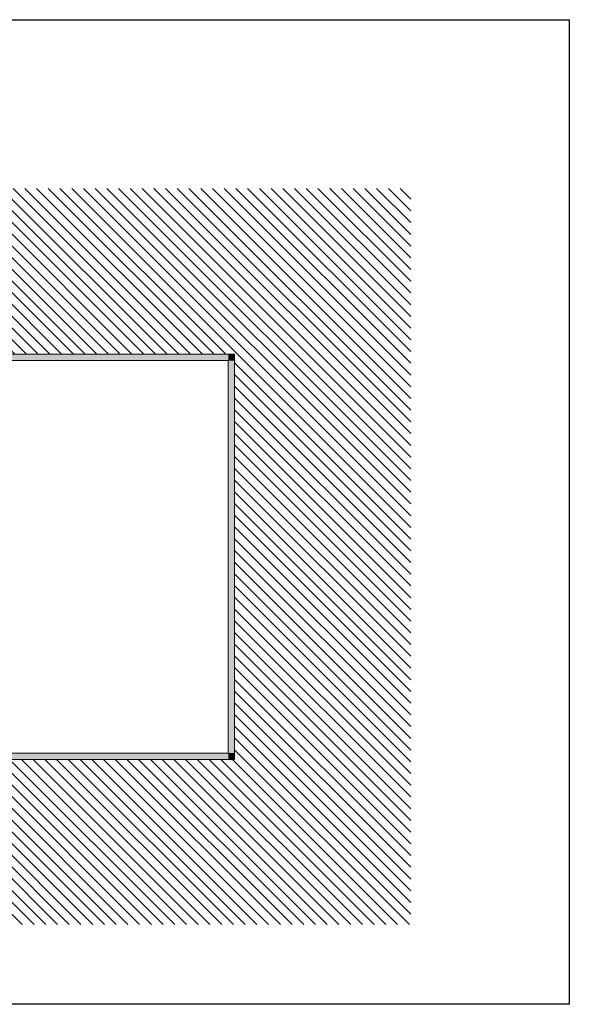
# Model space of a CAD drawing. Header units: centimetres. Extents: x -1589 to 108054, y -205274 to 31709.
# Tile 173 of 256: x 4803 to 8117, y 25769 to 31709. Entities that reach past the tile are written whole.
import ezdxf

# ---------------------------------------------------------------- set-up
doc = ezdxf.new("R2010")
doc.units = ezdxf.units.CM
doc.header["$LTSCALE"] = 0.01
doc.header["$MEASUREMENT"] = 0
doc.layers.add('2_ściany zewnętrzne.ISTN', color=7, linetype='Continuous')
doc.layers.add('5_opisy.K_IR', color=7, linetype='Continuous')

msp = doc.modelspace()

# ---------------------------------------------------------------- hatches: boundary and pattern name
at = {"layer": '2_ściany zewnętrzne.ISTN', "linetype": 'Continuous', "lineweight": 5}
for points in [[(6059.99749, 29690.55678), (4674.13673, 29690.55678), (4674.13673, 29652.55678), (6059.99749, 29652.55678)], [(6059.99749, 29652.55678), (6097.99749, 29652.55678), (6097.99749, 29690.55678)], [(6059.99749, 29652.55678), (6097.99749, 29690.55678), (6059.99749, 29690.55678)], [(6059.99749, 29652.55678), (6059.99749, 27284.26206), (6097.99749, 27284.26206), (6097.99749, 29652.55678)], [(6059.99749, 27284.26206), (4711.86127, 27284.26206), (4711.86127, 27246.26206), (6059.99749, 27246.26206)], [(6059.99749, 27246.26206), (6097.99749, 27246.26206), (6059.99749, 27284.26206)], [(6059.99749, 27284.26206), (6097.99749, 27246.26206), (6097.99749, 27284.26206)]]:
    msp.add_hatch(color=8, dxfattribs=at).paths.add_polyline_path(points)
at = {"layer": '5_opisy.K_IR', "linetype": 'Continuous', "lineweight": 5}
h = msp.add_hatch(dxfattribs=at)
h.set_pattern_fill('PZT_oznaczenia_dróg_dla__78', color=8, style=0, pattern_type=2)
h.set_pattern_definition([(315, (3e-13, 28099.415), (35.35534, 35.35534), [])])
h.paths.add_polyline_path([(-995.5427, 26250.50296), (7161.18434, 26250.50296), (7161.18434, 30690.55678), (-995.5427, 30690.55678)])
h.paths.add_polyline_path([(818.63417, 27460.4239), (818.63417, 27250.50296), (4025.67745, 27250.3437), (4010.26468, 27846.68343), (4241.74987, 27846.68343), (4241.74938, 27871.68393), (4151.3174, 28019.03017), (4151.12243, 28044.03017), (4002.47423, 28044.03017), (4002.47423, 29052.5761), (4675.54492, 29052.5761), (4675.54492, 27246.25206), (6097.99749, 27246.26206), (6097.99749, 29690.55678), (1582.3586, 29690.55678), (1582.3586, 30246.26892), (902.3586, 30246.26892), (902.3586, 29690.55678), (818.63417, 29690.55678), (818.63417, 27654.43852), (818.60814, 27654.83519), (666.2756, 27654.51476), (666.02981, 27460.70225)], flags=0)

# ---------------------------------------------------------------- linework, layer by layer
for points in [[(-853.44225, 25768.60037), (-853.44225, 28738.60037), (-853.44225, 31708.60037), (8116.55775, 31708.60037)], [(8116.55775, 31708.60037), (8116.55775, 28738.60037), (8116.55775, 25768.60037), (-853.44225, 25768.60037)]]:
    msp.add_lwpolyline(points)
at = {"layer": '2_ściany zewnętrzne.ISTN', "color": 8, "linetype": 'Continuous', "lineweight": 5, "flags": 128}
for points in [[(6059.99749, 29690.55678), (4674.13673, 29690.55678)], [(4674.13673, 29652.55678), (6059.99749, 29652.55678)], [(6097.99749, 29690.55678), (6059.99749, 29690.55678)], [(6059.99749, 29652.55678), (6059.99749, 27284.26206)], [(6097.99749, 27284.26206), (6097.99749, 29690.55678)], [(6059.99749, 27284.26206), (4711.86127, 27284.26206)], [(6097.99749, 27246.26206), (6097.99749, 27284.26206)], [(4711.86127, 27246.26206), (6097.99749, 27246.26206)]]:
    msp.add_lwpolyline(points, dxfattribs=at)

doc.saveas('drawing.dxf')
